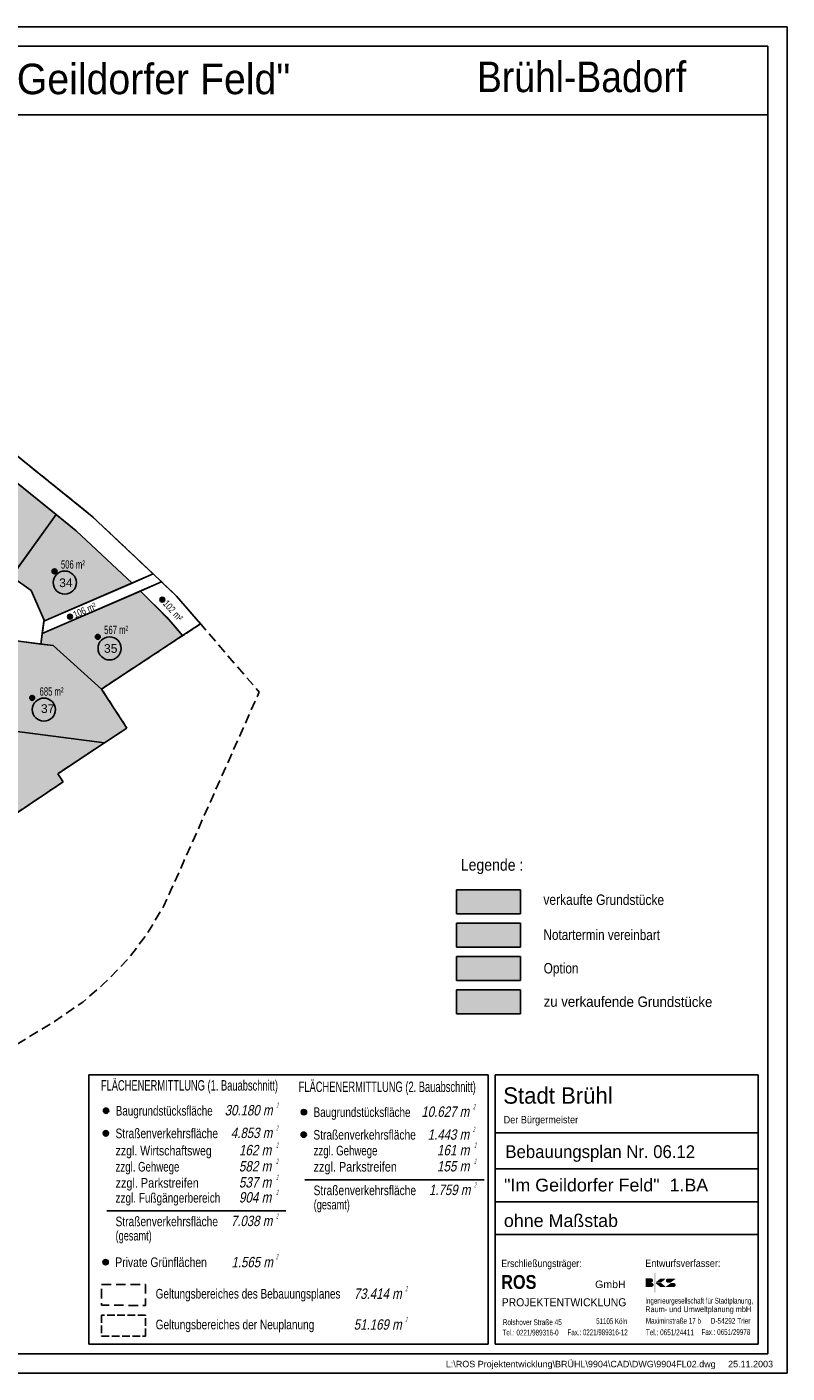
# Model space of a CAD drawing. Extents: x -130 to 463, y -249 to 170.
# Tile 9 of 9: x 227 to 463, y -249 to 170. Entities that reach past the tile are written whole.
import ezdxf
from ezdxf.enums import TextEntityAlignment as Align

# ---------------------------------------------------------------- set-up
doc = ezdxf.new("R2010")
doc.units = 0
doc.header["$MEASUREMENT"] = 0
for name, pattern in [('AUSGEZOGEN', [0]), ('GESTRICHELT', [4, 3, -1]), ('STRICHLINIEX2', [1.5, 1, -0.5])]:
    doc.linetypes.add(name, pattern=pattern)
for name, color, linetype in [('BKS', 144, 'CONTINUOUS'), ('BKS Strich', 253, 'CONTINUOUS'), ('Grenze Neuplanung', 6, 'GESTRICHELT'), ('Gruenstreifen', 7, 'CONTINUOUS'), ('Grundstuecke', 7, 'CONTINUOUS'), ('Grundstuecksgroesse', 7, 'CONTINUOUS'), ('Grundstuecksnummer', 7, 'CONTINUOUS'), ('Legende', 7, 'CONTINUOUS'), ('Punkt Blau', 170, 'CONTINUOUS'), ('Punkt Gelb', 50, 'CONTINUOUS'), ('Punkt Gruen', 90, 'CONTINUOUS'), ('Punkt Orange', 42, 'CONTINUOUS'), ('Punkt Rot', 10, 'CONTINUOUS'), ('Rahmen aussen', 1, 'CONTINUOUS'), ('Rahmen innen', 6, 'CONTINUOUS'), ('Rahmen Stempel', 6, 'CONTINUOUS'), ('ROS Projektentwicklung', 252, 'CONTINUOUS'), ('Strasse', 7, 'CONTINUOUS'), ('Text allgemein', 7, 'CONTINUOUS')]:
    doc.layers.add(name, color=color, linetype=linetype)
for name, color, linetype, lineweight in [('Grenze Bebauungsplan', 3, 'STRICHLINIEX2', 25), ('Notartermin', 141, 'CONTINUOUS', 25), ('Option', 111, 'CONTINUOUS', 25), ('verkaufte Grundstuecke', 11, 'CONTINUOUS', 25), ('zu verkaufen', 51, 'CONTINUOUS', 25)]:
    doc.layers.add(name, color=color, linetype=linetype, lineweight=lineweight)
doc.styles.add('1', font='ARIAL.TTF')
doc.styles.add('arial', font='ARIAL.TTF')
doc.styles.add('arial black', font='ARIBLK.TTF')

msp = doc.modelspace()

# ---------------------------------------------------------------- hatches: boundary and pattern name
at = {"layer": 'BKS', "linetype": 'AUSGEZOGEN'}
h = msp.add_hatch(color=256, dxfattribs=at)
h.dxf.hatch_style = 2
h.paths.add_polyline_path([(419.1, -220.67), (420.81, -220.66), (420.92, -220.65), (421.03, -220.63), (421.13, -220.58), (421.22, -220.52), (421.3, -220.44), (421.37, -220.35), (421.41, -220.25), (421.44, -220.14), (421.45, -220.03), (421.44, -219.91), (421.42, -219.81), (421.37, -219.71), (421.31, -219.61), (421.23, -219.53), (421.13, -219.47), (421.03, -219.42), (420.93, -219.39), (420.81, -219.38), (419.11, -219.38)])
h = msp.add_hatch(color=256, dxfattribs=at)
h.dxf.hatch_style = 2
h.paths.add_polyline_path([(419.11, -220.74), (419.1, -222.03), (420.96, -222.02), (421.07, -222.01), (421.18, -221.99), (421.28, -221.94), (421.38, -221.87), (421.46, -221.8), (421.52, -221.71), (421.57, -221.6), (421.6, -221.5), (421.61, -221.38), (421.6, -221.27), (421.57, -221.17), (421.52, -221.06), (421.46, -220.97), (421.38, -220.89), (421.29, -220.83), (421.19, -220.78), (421.08, -220.75), (420.97, -220.74)])
h = msp.add_hatch(color=256, dxfattribs=at)
h.dxf.hatch_style = 2
h.paths.add_polyline_path([(425.28, -219.58), (425.28, -219.42), (423.74, -219.42), (422.36, -220.55), (422.37, -220.71), (423.91, -220.7)])
h = msp.add_hatch(color=256, dxfattribs=at)
h.dxf.hatch_style = 2
h.paths.add_polyline_path([(425.29, -221.92), (425.28, -222.08), (423.75, -222.08), (422.37, -220.96), (422.37, -220.8), (423.91, -220.8)])
h = msp.add_hatch(color=256, dxfattribs=at)
h.dxf.hatch_style = 2
h.paths.add_polyline_path([(428.42, -219.56), (428.42, -219.44), (426.07, -219.44), (425.96, -219.45), (425.85, -219.48), (425.75, -219.53), (425.65, -219.59), (425.58, -219.67), (425.51, -219.76), (425.46, -219.86), (425.43, -219.97), (425.42, -220.08), (425.43, -220.19), (425.46, -220.3), (425.51, -220.4), (425.57, -220.49), (425.65, -220.57), (425.74, -220.64), (425.84, -220.68), (425.95, -220.71), (426.06, -220.72), (426.83, -220.72)])
h = msp.add_hatch(color=256, dxfattribs=at)
h.dxf.hatch_style = 2
h.paths.add_polyline_path([(425.46, -221.95), (425.46, -222.08), (427.81, -222.07), (427.93, -222.06), (428.03, -222.03), (428.13, -221.99), (428.23, -221.92), (428.31, -221.85), (428.37, -221.75), (428.42, -221.65), (428.45, -221.55), (428.46, -221.43), (428.45, -221.32), (428.42, -221.22), (428.37, -221.11), (428.31, -221.02), (428.23, -220.94), (428.14, -220.88), (428.04, -220.83), (427.93, -220.8), (427.82, -220.79), (427.05, -220.79)])
at = {"layer": 'BKS Strich', "linetype": 'AUSGEZOGEN'}
h = msp.add_hatch(color=256, dxfattribs=at)
h.dxf.hatch_style = 2
h.paths.add_polyline_path([(421.78, -223.75), (422.22, -223.74), (422.22, -217.64), (421.78, -217.66)])
at = {"layer": 'Notartermin'}
msp.add_hatch(color=256, dxfattribs=at).paths.add_polyline_path([(360.22, -108.73), (360.22, -116.23), (380.22, -116.23), (380.22, -108.73)])
at = {"layer": 'Option'}
msp.add_hatch(color=256, dxfattribs=at).paths.add_polyline_path([(380.22, -119.11), (360.22, -119.11), (360.22, -126.61), (380.22, -126.61)])
at = {"layer": 'Punkt Blau', "linetype": 'AUSGEZOGEN'}
h = msp.add_hatch(color=256, dxfattribs=at)
h.dxf.hatch_style = 2
h.paths.add_polyline_path([(313.58, -167.62), (313.56, -167.47), (313.53, -167.33), (313.46, -167.2), (313.38, -167.08), (313.28, -166.98), (313.16, -166.9), (313.03, -166.84), (312.89, -166.8), (312.74, -166.79), (312.6, -166.8), (312.46, -166.84), (312.33, -166.9), (312.21, -166.98), (312.11, -167.08), (312.02, -167.2), (311.96, -167.33), (311.93, -167.47), (311.91, -167.62), (311.93, -167.76), (311.96, -167.9), (312.02, -168.03), (312.11, -168.15), (312.21, -168.25), (312.33, -168.34), (312.46, -168.4), (312.6, -168.44), (312.74, -168.45), (312.89, -168.44), (313.03, -168.4), (313.16, -168.34), (313.28, -168.25), (313.38, -168.15), (313.46, -168.03), (313.53, -167.9), (313.56, -167.76)])
at = {"layer": 'Punkt Gelb', "linetype": 'AUSGEZOGEN'}
h = msp.add_hatch(color=256, dxfattribs=at)
h.dxf.hatch_style = 2
h.paths.add_polyline_path([(240.7, -13.33), (240.68, -13.19), (240.65, -13.07), (240.59, -12.94), (240.52, -12.84), (240.42, -12.74), (240.32, -12.67), (240.2, -12.61), (240.07, -12.58), (239.93, -12.56), (239.8, -12.58), (239.67, -12.61), (239.55, -12.67), (239.44, -12.74), (239.35, -12.84), (239.27, -12.94), (239.22, -13.07), (239.18, -13.19), (239.17, -13.33), (239.18, -13.46), (239.22, -13.59), (239.27, -13.71), (239.35, -13.82), (239.44, -13.91), (239.55, -13.99), (239.67, -14.04), (239.8, -14.08), (239.93, -14.09), (240.07, -14.08), (240.2, -14.04), (240.32, -13.99), (240.42, -13.91), (240.52, -13.82), (240.59, -13.71), (240.65, -13.59), (240.68, -13.46)])
h = msp.add_hatch(color=256, dxfattribs=at)
h.dxf.hatch_style = 2
h.paths.add_polyline_path([(251.92, -174.21), (251.91, -174.07), (251.87, -173.93), (251.81, -173.8), (251.72, -173.68), (251.62, -173.58), (251.5, -173.49), (251.37, -173.43), (251.23, -173.39), (251.09, -173.38), (250.94, -173.39), (250.8, -173.43), (250.67, -173.49), (250.55, -173.58), (250.45, -173.68), (250.37, -173.8), (250.31, -173.93), (250.27, -174.07), (250.26, -174.21), (250.27, -174.36), (250.31, -174.5), (250.37, -174.63), (250.45, -174.75), (250.55, -174.85), (250.67, -174.93), (250.8, -174.99), (250.94, -175.03), (251.09, -175.04), (251.23, -175.03), (251.37, -174.99), (251.5, -174.93), (251.62, -174.85), (251.72, -174.75), (251.81, -174.63), (251.87, -174.5), (251.91, -174.36)])
at = {"layer": 'Punkt Gruen', "linetype": 'AUSGEZOGEN'}
h = msp.add_hatch(color=256, dxfattribs=at)
h.dxf.hatch_style = 2
h.paths.add_polyline_path([(269.43, -8.03), (269.42, -7.89), (269.38, -7.76), (269.33, -7.64), (269.25, -7.54), (269.16, -7.44), (269.05, -7.37), (268.93, -7.31), (268.8, -7.28), (268.67, -7.26), (268.53, -7.28), (268.41, -7.31), (268.29, -7.37), (268.18, -7.44), (268.08, -7.54), (268.01, -7.64), (267.95, -7.76), (267.92, -7.89), (267.91, -8.03), (267.92, -8.16), (267.95, -8.29), (268.01, -8.41), (268.08, -8.51), (268.18, -8.61), (268.29, -8.68), (268.41, -8.74), (268.53, -8.78), (268.67, -8.79), (268.8, -8.78), (268.93, -8.74), (269.05, -8.68), (269.16, -8.61), (269.25, -8.51), (269.33, -8.41), (269.38, -8.29), (269.42, -8.16)])
h = msp.add_hatch(color=256, dxfattribs=at)
h.dxf.hatch_style = 2
h.paths.add_polyline_path([(251.84, -214.33), (251.83, -214.19), (251.79, -214.05), (251.73, -213.92), (251.64, -213.8), (251.54, -213.7), (251.42, -213.61), (251.29, -213.55), (251.15, -213.52), (251.01, -213.5), (250.86, -213.52), (250.72, -213.55), (250.59, -213.61), (250.47, -213.7), (250.37, -213.8), (250.29, -213.92), (250.23, -214.05), (250.19, -214.19), (250.18, -214.33), (250.19, -214.48), (250.23, -214.62), (250.29, -214.75), (250.37, -214.87), (250.47, -214.97), (250.59, -215.05), (250.72, -215.11), (250.86, -215.15), (251.01, -215.16), (251.15, -215.15), (251.29, -215.11), (251.42, -215.05), (251.54, -214.97), (251.64, -214.87), (251.73, -214.75), (251.79, -214.62), (251.83, -214.48)])
at = {"layer": 'Punkt Orange', "linetype": 'AUSGEZOGEN'}
h = msp.add_hatch(color=256, dxfattribs=at)
h.dxf.hatch_style = 2
h.paths.add_polyline_path([(313.51, -174.66), (313.5, -174.51), (313.46, -174.37), (313.4, -174.24), (313.31, -174.12), (313.21, -174.02), (313.09, -173.94), (312.96, -173.88), (312.82, -173.84), (312.68, -173.83), (312.53, -173.84), (312.39, -173.88), (312.26, -173.94), (312.14, -174.02), (312.04, -174.12), (311.96, -174.24), (311.9, -174.37), (311.86, -174.51), (311.85, -174.66), (311.86, -174.8), (311.9, -174.94), (311.96, -175.07), (312.04, -175.19), (312.14, -175.29), (312.26, -175.38), (312.39, -175.44), (312.53, -175.48), (312.68, -175.49), (312.82, -175.48), (312.96, -175.44), (313.09, -175.38), (313.21, -175.29), (313.31, -175.19), (313.4, -175.07), (313.46, -174.94), (313.5, -174.8)])
at = {"layer": 'Punkt Rot', "linetype": 'AUSGEZOGEN'}
h = msp.add_hatch(color=256, dxfattribs=at)
h.dxf.hatch_style = 2
h.paths.add_polyline_path([(235.88, 0.77), (235.87, 0.91), (235.84, 1.03), (235.78, 1.15), (235.7, 1.26), (235.61, 1.36), (235.5, 1.43), (235.38, 1.49), (235.25, 1.52), (235.12, 1.53), (234.99, 1.52), (234.86, 1.49), (234.74, 1.43), (234.63, 1.36), (234.54, 1.26), (234.46, 1.15), (234.4, 1.03), (234.37, 0.91), (234.36, 0.77), (234.37, 0.64), (234.4, 0.51), (234.46, 0.39), (234.54, 0.28), (234.63, 0.19), (234.74, 0.11), (234.86, 0.06), (234.99, 0.02), (235.12, 0.01), (235.25, 0.02), (235.38, 0.06), (235.5, 0.11), (235.61, 0.19), (235.7, 0.28), (235.78, 0.39), (235.84, 0.51), (235.87, 0.64)])
h = msp.add_hatch(color=256, dxfattribs=at)
h.dxf.hatch_style = 2
h.paths.add_polyline_path([(249.37, -19.61), (249.36, -19.48), (249.33, -19.35), (249.27, -19.23), (249.2, -19.12), (249.1, -19.03), (248.99, -18.95), (248.87, -18.89), (248.74, -18.86), (248.61, -18.85), (248.48, -18.86), (248.35, -18.89), (248.23, -18.95), (248.12, -19.03), (248.03, -19.12), (247.95, -19.23), (247.9, -19.35), (247.86, -19.48), (247.85, -19.61), (247.86, -19.74), (247.9, -19.87), (247.95, -19.99), (248.03, -20.1), (248.12, -20.19), (248.23, -20.27), (248.35, -20.33), (248.48, -20.36), (248.61, -20.37), (248.74, -20.36), (248.87, -20.33), (248.99, -20.27), (249.1, -20.19), (249.2, -20.1), (249.27, -19.99), (249.33, -19.87), (249.36, -19.74)])
h = msp.add_hatch(color=256, dxfattribs=at)
h.dxf.hatch_style = 2
h.paths.add_polyline_path([(228.9, -38.64), (228.89, -38.5), (228.85, -38.38), (228.8, -38.26), (228.72, -38.15), (228.63, -38.05), (228.52, -37.98), (228.4, -37.92), (228.27, -37.89), (228.14, -37.87), (228.01, -37.89), (227.88, -37.92), (227.76, -37.98), (227.65, -38.05), (227.55, -38.15), (227.48, -38.26), (227.42, -38.38), (227.39, -38.5), (227.38, -38.64), (227.39, -38.77), (227.42, -38.9), (227.48, -39.02), (227.55, -39.13), (227.65, -39.22), (227.76, -39.3), (227.88, -39.35), (228.01, -39.39), (228.14, -39.4), (228.27, -39.39), (228.4, -39.35), (228.52, -39.3), (228.63, -39.22), (228.72, -39.13), (228.8, -39.02), (228.85, -38.9), (228.89, -38.77)])
h = msp.add_hatch(color=256, dxfattribs=at)
h.dxf.hatch_style = 2
h.paths.add_polyline_path([(251.99, -167.17), (251.97, -167.03), (251.93, -166.89), (251.87, -166.76), (251.79, -166.64), (251.69, -166.54), (251.57, -166.45), (251.44, -166.39), (251.3, -166.35), (251.15, -166.34), (251.01, -166.35), (250.87, -166.39), (250.74, -166.45), (250.62, -166.54), (250.52, -166.64), (250.43, -166.76), (250.37, -166.89), (250.34, -167.03), (250.32, -167.17), (250.34, -167.32), (250.37, -167.46), (250.43, -167.59), (250.52, -167.71), (250.62, -167.81), (250.74, -167.89), (250.87, -167.95), (251.01, -167.99), (251.15, -168), (251.3, -167.99), (251.44, -167.95), (251.57, -167.89), (251.69, -167.81), (251.79, -167.71), (251.87, -167.59), (251.93, -167.46), (251.97, -167.32)])
at = {"layer": 'verkaufte Grundstuecke', "linetype": 'Continuous'}
for points in [[(217.13, 33.35), (200.58, 10.25), (219.81, -3.53), (235.55, 18.44)], [(241.83, 13.36), (235.55, 18.44), (221.76, -0.81), (227.83, -5.17), (231.85, -14.44), (231.81, -14.77), (259.24, -2.88)]]:
    msp.add_hatch(color=256, dxfattribs=at).paths.add_polyline_path(points)
at = {"layer": 'verkaufte Grundstuecke'}
msp.add_hatch(color=256, dxfattribs=at).paths.add_polyline_path([(360.22, -98.35), (360.22, -105.85), (380.22, -105.85), (380.22, -98.35)])
at = {"layer": 'zu verkaufen', "linetype": 'Continuous'}
for points in [[(231.31, -18.58), (230.88, -21.85), (234.64, -22.35), (249.74, -35.86), (275, -19.23), (272.15, -15.92), (267.52, -10.98), (261.83, -5.35)], [(249.74, -35.86), (234.64, -22.35), (230.88, -21.85), (230.88, -21.85), (221.58, -20.63), (217.82, -48.4), (250.71, -52.6), (257.66, -48.01)], [(237.77, -64.78), (236.09, -62.24), (250.71, -52.6), (217.82, -48.4), (217.82, -48.4), (212.15, -47.67), (210.84, -57.92), (208.36, -58.98), (208.04, -59.17), (207.74, -59.33), (207.43, -59.48), (207.11, -59.61), (206.78, -59.73), (206.45, -59.83), (206.23, -59.89), (203.99, -60.84), (212.86, -81.49)]]:
    msp.add_hatch(color=256, dxfattribs=at).paths.add_polyline_path(points)
at = {"layer": 'zu verkaufen'}
msp.add_hatch(color=256, dxfattribs=at).paths.add_polyline_path([(380.22, -136.99), (380.22, -129.49), (360.22, -129.49), (360.22, -136.99)])

# ---------------------------------------------------------------- linework, layer by layer
at = {"layer": 'Grenze Bebauungsplan', "ltscale": 3, "flags": 128}
for points in [[(-93.65, 81.85), (-92.8, 74.99), (-88.43, 47.72), (-85.95, 34.61), (-83.36, 22.14), (-78.86, 7.71), (-77.05, 3.29), (-71.1, -15.29), (-70.75, -15.48), (-67.18, -26.99), (-60.4, -48.75), (-54.5, -67.62), (-55.58, -68.36), (-44.41, -102.53), (-40.19, -120.41), (-35.17, -142.57), (-31.63, -160.98), (-28.9, -177.06), (-23.03, -195.27), (-13.07, -226.2), (-1.4, -222.45), (7.8, -219.18), (36.9, -209.25), (57.63, -202.22), (73.09, -196.58), (84.47, -192.13), (111.73, -181.47), (131.62, -175.94), (140.6, -173.45), (137.12, -165.42), (160.6, -162.34), (165.87, -161.65), (184.24, -159.85), (196.94, -157.1), (207.3, -153.5), (218.46, -149.08), (223.53, -146.41), (235.08, -139.36), (243.93, -133.33), (250.29, -127.79), (258.06, -119.91), (264.15, -111.77), (269.15, -103.39), (271.37, -98.48), (279.27, -80.77), (298.84, -36.81), (273.12, -6.93), (246.83, 17.9), (209.78, 47.75), (184.98, 64.12), (168.51, 72.71), (150.79, 80.87), (130.44, 89.85), (80.72, 111.93), (35.64, 131.91), (4.43, 119.83), (-41.34, 102.12), (-59.44, 95.12)], [(249.75, -221.27), (263.44, -221.28), (263.44, -227.78), (249.74, -227.75)]]:
    msp.add_lwpolyline(points, close=True, dxfattribs=at)
at = {"layer": 'Grenze Neuplanung', "ltscale": 0.8}
for p, q in [((263.45, -230.86), (249.74, -230.86)), ((249.74, -230.86), (249.74, -237.37)), ((263.45, -237.37), (263.45, -230.86)), ((249.74, -237.37), (263.45, -237.37))]:
    msp.add_line(p, q, dxfattribs=at)
at = {"layer": 'Grenze Neuplanung', "linetype": 'GESTRICHELT', "ltscale": 0.8, "flags": 128}
msp.add_lwpolyline([(-59.44, 95.12), (35.64, 131.91), (157.3, 77.49), (184.92, 64.15), (211.86, 46.07), (246.83, 17.9), (273.12, -6.93), (280.56, -15.57), (249.74, -35.86), (257.66, -48.01), (236.09, -62.24), (237.77, -64.78), (197.7, -91.66), (205.34, -109.17), (152.32, -131.81), (138.35, -101.11), (115.22, -117.28), (137.12, -165.42), (116.09, -171.55), (116.98, -172.41), (118.03, -173.03), (118.88, -173.29), (120, -173.36), (109.97, -176.2), (107.44, -177.17), (108.55, -176.5), (108.98, -176.05), (109.51, -175.16), (109.94, -173.91), (109.04, -174.18), (95.91, -145.54), (20.5, -170.13), (-25.78, -36.17), (-10.14, -30.49), (-19.25, -7.21), (-68.22, -25.12), (-70.75, -15.48), (-25.96, 0.88), (-22.6, 1.35), (-37.74, 40.02), (-51.19, 34.74)], close=True, dxfattribs=at)
at = {"layer": 'Gruenstreifen', "linetype": 'AUSGEZOGEN'}
for points, invisible_edges in [([(246.83, 17.9), (265.81, -0.03), (211.86, 46.07)], 2), ([(265.81, -0.03), (259.24, -2.88), (211.86, 46.07)], 14), ([(241.83, 13.36), (217.13, 33.35), (211.86, 46.07)], 14), ([(259.29, -2.92), (241.83, 13.36), (259.24, -2.88)], 2), ([(261.83, -5.35), (268.42, -2.49), (270.05, -13.48)], 2), ([(268.42, -2.49), (273.12, -6.93), (270.05, -13.48)], 14), ([(273.12, -6.93), (270.05, -13.48), (275, -19.23)], 13), ([(275, -19.23), (280.56, -15.57), (273.12, -6.93)], 12)]:
    msp.add_3dface(points, dxfattribs=dict(at, invisible_edges=invisible_edges))
at = {"layer": 'Gruenstreifen', "color": 7, "linetype": 'AUSGEZOGEN', "invisible_edges": 15}
msp.add_3dface([(259.24, -2.88), (241.83, 13.36), (211.86, 46.07)], dxfattribs=at)
at = {"layer": 'Grundstuecke', "linetype": 'AUSGEZOGEN'}
msp.add_3dface([(217.13, 33.35), (200.58, 10.25), (219.81, -3.53), (235.58, 18.49)], dxfattribs=at)
for points, invisible_edges in [([(221.76, -0.81), (235.58, 18.49), (227.83, -5.17)], 2), ([(235.58, 18.49), (241.83, 13.36), (227.83, -5.17)], 14), ([(241.83, 13.36), (259.24, -2.88), (227.83, -5.17)], 14), ([(259.24, -2.88), (227.83, -5.17), (231.85, -14.44)], 13), ([(231.85, -14.44), (231.81, -14.77), (259.24, -2.88)], 12), ([(231.31, -18.58), (261.83, -5.35), (249.74, -35.86)], 14), ([(261.83, -5.35), (267.52, -10.98), (249.74, -35.86)], 14), ([(267.52, -10.98), (249.74, -35.86), (275, -19.23)], 13), ([(275, -19.23), (272.15, -15.92), (267.52, -10.98)], 12), ([(217.82, -48.4), (221.58, -20.63), (250.71, -52.6)], 2), ([(221.58, -20.63), (234.64, -22.35), (250.71, -52.6)], 14), ([(230.88, -21.85), (231.31, -18.58), (234.64, -22.35)], 2), ([(234.64, -22.35), (231.31, -18.58), (249.74, -35.86)], 3), ([(257.66, -48.01), (249.74, -35.86), (234.64, -22.35)], 12), ([(234.64, -22.35), (250.71, -52.6), (257.66, -48.01)], 13), ([(250.71, -52.6), (236.09, -62.24), (212.15, -47.67)], 2), ([(237.77, -64.78), (236.09, -62.24), (212.15, -47.67)], 14), ([(212.15, -47.67), (212.86, -81.49), (237.77, -64.78)], 13)]:
    msp.add_3dface(points, dxfattribs=dict(at, invisible_edges=invisible_edges))
at = {"layer": 'Grundstuecksnummer', "linetype": 'AUSGEZOGEN'}
for centre in [(238.31, -2.74), (252.25, -23.2), (231.79, -42.29)]:
    msp.add_circle(centre, 3.6, dxfattribs=at)
at = {"layer": 'Legende'}
for p, q in [((380.22, -98.35), (360.22, -98.35)), ((360.22, -98.35), (360.22, -105.85)), ((380.22, -105.85), (380.22, -98.35)), ((360.22, -105.85), (380.22, -105.85)), ((380.22, -108.73), (360.22, -108.73)), ((360.22, -108.73), (360.22, -116.23)), ((380.22, -116.23), (380.22, -108.73)), ((360.22, -116.23), (380.22, -116.23)), ((380.22, -119.11), (360.22, -119.11)), ((360.22, -119.11), (360.22, -126.61)), ((380.22, -126.61), (380.22, -119.11)), ((360.22, -126.61), (380.22, -126.61)), ((380.22, -129.49), (360.22, -129.49)), ((360.22, -129.49), (360.22, -136.99)), ((380.22, -136.99), (380.22, -129.49)), ((360.22, -136.99), (380.22, -136.99))]:
    msp.add_line(p, q, dxfattribs=at)
at = {"layer": 'Punkt Blau', "linetype": 'AUSGEZOGEN'}
msp.add_circle((312.74, -167.62), 0.831, dxfattribs=at)
at = {"layer": 'Punkt Gelb', "linetype": 'AUSGEZOGEN'}
for centre, radius in [((239.93, -13.33), 0.762), ((251.09, -174.21), 0.831)]:
    msp.add_circle(centre, radius, dxfattribs=at)
at = {"layer": 'Punkt Gruen', "linetype": 'AUSGEZOGEN'}
for centre, radius in [((268.67, -8.03), 0.762), ((251.01, -214.33), 0.831)]:
    msp.add_circle(centre, radius, dxfattribs=at)
at = {"layer": 'Punkt Orange', "linetype": 'AUSGEZOGEN'}
msp.add_circle((312.68, -174.66), 0.831, dxfattribs=at)
at = {"layer": 'Punkt Rot', "linetype": 'AUSGEZOGEN'}
for centre, radius in [((235.12, 0.77), 0.762), ((248.61, -19.61), 0.762), ((228.14, -38.64), 0.762), ((251.15, -167.17), 0.831)]:
    msp.add_circle(centre, radius, dxfattribs=at)
at = {"layer": 'Rahmen aussen'}
for p, q in [((463.17, 170.29), (-129.57, 170.29)), ((-129.57, -248.86), (463.17, -248.86))]:
    msp.add_line(p, q, dxfattribs=at)
at = {"layer": 'Rahmen aussen', "linetype": 'Continuous'}
msp.add_line((463.17, -248.86), (463.17, 170.29), dxfattribs=at)
at = {"layer": 'Rahmen innen'}
for p, q in [((457.17, 164.29), (-113.57, 164.29)), ((457.17, 142.94), (-113.57, 142.94)), ((-113.57, -242.86), (457.17, -242.86))]:
    msp.add_line(p, q, dxfattribs=at)
at = {"layer": 'Rahmen innen', "linetype": 'Continuous'}
msp.add_line((457.17, 164.29), (457.17, -242.86), dxfattribs=at)
at = {"layer": 'Rahmen Stempel'}
for p, q in [((245.79, -239.89), (245.79, -156)), ((245.79, -156), (370.09, -156)), ((370.09, -156), (370.09, -239.89)), ((372.28, -156), (454.17, -156)), ((372.28, -156), (372.28, -239.86)), ((454.17, -239.86), (454.17, -156)), ((454.17, -174.1), (372.28, -174.1)), ((454.17, -185.3), (372.28, -185.3)), ((454.17, -195.5), (372.28, -195.5)), ((454.17, -205.7), (372.28, -205.7)), ((370.09, -239.89), (245.79, -239.89)), ((372.28, -239.86), (454.17, -239.86))]:
    msp.add_line(p, q, dxfattribs=at)
at = {"layer": 'Strasse', "linetype": 'AUSGEZOGEN'}
for points, invisible_edges in [([(221.76, -0.81), (227.83, -5.17), (212.19, -14.16)], 2), ([(227.83, -5.17), (231.85, -14.44), (212.19, -14.16)], 14), ([(231.85, -14.44), (230.88, -21.85), (212.19, -14.16)], 14), ([(230.88, -21.85), (214.6, -19.71), (212.19, -14.16)], 14)]:
    msp.add_3dface(points, dxfattribs=dict(at, invisible_edges=invisible_edges))
msp.add_3dface([(231.81, -14.77), (231.31, -18.58), (268.42, -2.49), (265.81, -0.03)], dxfattribs=at)
at = {"layer": 'Text allgemein', "linetype": 'AUSGEZOGEN'}
for p, q in [((313.08, -188.65), (368.82, -188.65)), ((251.42, -198.33), (307.16, -198.33))]:
    msp.add_line(p, q, dxfattribs=at)

# ---------------------------------------------------------------- texts
at = {"layer": 'Gruenstreifen', "linetype": 'AUSGEZOGEN', "style": 'arial', "width": 0.780201}
msp.add_text('102 m²', height=2.2, rotation=311.6943, dxfattribs=at).set_placement((268.7, -9.4), (273.67, -14.97), align=Align.FIT)
at = {"layer": 'Grundstuecksgroesse', "linetype": 'AUSGEZOGEN', "style": 'arial', "width": 0.66017}
for s, p, p2 in [('506 m²', (237.11, 1.62), (244.57, 1.62)), ('567 m²', (250.56, -18.76), (258.02, -18.76)), ('685 m²', (230.45, -37.93), (237.91, -37.93))]:
    msp.add_text(s, height=2.6, dxfattribs=at).set_placement(p, p2, align=Align.FIT)
at = {"layer": 'Grundstuecksnummer', "linetype": 'AUSGEZOGEN', "style": 'arial'}
for s, p, p2 in [('34', (236.56, -4.13), (240.75, -4.13)), ('35', (250.5, -24.59), (254.7, -24.59)), ('37', (230.88, -43.31), (235.08, -43.31))]:
    msp.add_text(s, height=2.7, dxfattribs=at).set_placement(p, p2, align=Align.ALIGNED)
at = {"layer": 'Legende', "style": '1'}
for s, height, rotation, width, p in [('Legende :', 3.641, 359.8, 0.861477, (361.58, -92.39)), ('verkaufte Grundstücke', 3.25, 359.9, 0.822956, (387.31, -103.06)), ('Notartermin vereinbart', 3.25, 359.9, 0.802333, (387.34, -113.98)), ('Option', 3.25, 359.9, 0.811204, (387.39, -124.42)), ('zu verkaufende Grundstücke', 3.25, 359.9, 0.904843, (387.39, -134.8))]:
    msp.add_text(s, height=height, rotation=rotation, dxfattribs=dict(at, width=width)).set_placement(p)
at = {"layer": 'ROS Projektentwicklung', "linetype": 'AUSGEZOGEN'}
for s, height, style, width, p, p2 in [('ROS', 4.32, 'arial black', 0.782398, (374.14, -222.65), (385.15, -222.65)), ('GmbH', 2.333, 'arial', 1.009395, (403.41, -222.39), (412.91, -222.39)), ('PROJEKTENTWICKLUNG', 2.52, 'arial', 0.917993, (374.35, -228.08), (413.13, -228.08))]:
    msp.add_text(s, height=height, dxfattribs=dict(at, style=style, width=width)).set_placement(p, p2, align=Align.FIT)
at = {"layer": 'Strasse', "linetype": 'AUSGEZOGEN', "style": 'arial', "width": 0.7802}
msp.add_text('106 m²', height=2.2, rotation=23.6294, dxfattribs=at).set_placement((241.51, -13.86), (248.35, -10.87), align=Align.FIT)
at = {"layer": 'Text allgemein', "linetype": 'AUSGEZOGEN', "style": 'arial'}
for s, height, width, p, p2 in [('"Im Geildorfer Feld"', 9.5, 0.920492, (202.07, 149.34), (308.5, 149.34)), ('Brühl-Badorf', 9.5, 0.868427, (366.64, 149.99), (431.74, 149.99)), ('FLÄCHENERMITTLUNG (1. Bauabschnitt)', 3.24, 0.640887, (249.54, -160.89), (304.67, -160.89)), ('FLÄCHENERMITTLUNG (2. Bauabschnitt)', 3.24, 0.640888, (311.13, -161.33), (366.26, -161.33)), ('Stadt Brühl', 5.1, 0.966433, (374.81, -164.98), (408.87, -164.98)), ('Baugrundstücksfläche', 3, 0.731581, (254.18, -168.68), (284.34, -168.68)), ('Baugrundstücksfläche', 3, 0.731581, (315.77, -169.12), (345.93, -169.12)), ('Der Bürgermeister', 2.295, 0.884721, (374.92, -171.11), (398.13, -171.11)), ('Straßenverkehrsfläche', 3, 0.756517, (254.11, -175.72), (286.01, -175.72)), ('Straßenverkehrsfläche', 3, 0.756517, (315.7, -176.16), (347.6, -176.16)), ('zzgl. Wirtschaftsweg', 3, 0.784213, (254.11, -181.09), (284.06, -181.09)), ('zzgl. Gehwege', 3, 0.716822, (315.77, -181.09), (335.64, -181.09)), ('Bebauungsplan Nr. 06.12', 3.978, 0.936734, (375.48, -181.9), (434.52, -181.9)), ('zzgl. Gehwege', 3, 0.716822, (254.11, -186.11), (273.98, -186.11)), ('zzgl. Parkstreifen', 3, 0.806407, (315.77, -186.11), (341.69, -186.11)), ('zzgl. Parkstreifen', 3, 0.806407, (254.11, -191.13), (280.03, -191.13)), ('zzgl. Fußgängerbereich', 3, 0.740802, (254.11, -195.79), (286.73, -195.79)), ('Straßenverkehrsfläche', 3, 0.756517, (315.77, -193.46), (347.67, -193.46)), ('(gesamt)', 3, 0.679295, (315.8, -197.89), (327.03, -197.89)), ('Straßenverkehrsfläche', 3, 0.756517, (254.11, -203.14), (286.01, -203.14)), ('(gesamt)', 3, 0.679295, (254.13, -207.57), (265.37, -207.57)), ('Private Grünflächen', 3, 0.769771, (254.03, -215.84), (282.54, -215.84)), ('Erschließungsträger:', 2.295, 0.8442, (374.21, -215.86), (399.18, -215.86)), ('Entwurfsverfasser:', 2.295, 0.881394, (419.02, -215.8), (442.42, -215.8)), ('Geltungsbereiches des Bebauungsplanes', 3, 0.741448, (266.6, -225.65), (324.13, -225.65)), ('Ingenieurgesellschaft für Stadtplanung,', 1.8, 0.769392, (419.02, -227.23), (452.58, -227.23)), ('Raum- und Umweltplanung mbH', 1.8, 0.903787, (419.02, -229.88), (451.99, -229.88)), ('Geltungsbereiches der Neuplanung', 3, 0.749084, (266.6, -235.24), (315.99, -235.24)), ('Rolshover Straße 45', 1.8, 0.796145, (374.67, -233.93), (393.03, -233.93)), ('51105 Köln', 1.8, 0.760515, (403.74, -233.61), (413.42, -233.61)), ('Maximinstraße 17 b', 1.8, 0.776736, (419.21, -233.5), (436.36, -233.5)), ('D-54292 Trier', 1.8, 0.79471, (439.4, -233.5), (451.76, -233.5)), ('Tel.: 0221/989316-0', 1.8, 0.776237, (374.57, -237.15), (392.04, -237.15)), ('Fax.: 0221/989316-12', 1.8, 0.761286, (394.83, -237.07), (413.56, -237.07)), ('Tel.: 0651/24411', 1.8, 0.791938, (419.22, -237.06), (434.17, -237.06)), ('Fax.: 0651/29978', 1.8, 0.776913, (436.52, -236.98), (451.72, -236.98))]:
    msp.add_text(s, height=height, dxfattribs=dict(at, width=width)).set_placement(p, p2, align=Align.FIT)
at = {"layer": 'Text allgemein', "linetype": 'AUSGEZOGEN', "style": 'arial', "oblique": 12}
for s, height, width, p, p2 in [('30.180 m', 3.24, 0.789741, (288.08, -168.64), (302.99, -168.64)), ('2', 1.62, 0.460494, (304.21, -166.27), (304.79, -166.27)), ('10.627 m', 3.24, 0.789741, (349.32, -169.08), (364.22, -169.08)), ('2', 1.62, 0.460494, (365.44, -166.72), (366.02, -166.72)), ('2', 1.62, 0.460494, (304.14, -173.31), (304.72, -173.31)), ('4.853 m', 3.24, 0.789791, (290.01, -175.68), (302.93, -175.68)), ('1.443 m', 3.24, 0.789791, (351.29, -176.21), (364.21, -176.21)), ('2', 1.62, 0.460494, (365.38, -173.76), (365.96, -173.76)), ('162 m', 3.24, 0.802998, (292.52, -181.06), (302.62, -181.06)), ('2', 1.62, 0.460494, (304.14, -178.69), (304.72, -178.69)), ('161 m', 3.24, 0.802998, (354.18, -181.06), (364.28, -181.06)), ('2', 1.62, 0.460494, (365.8, -178.69), (366.38, -178.69)), ('582 m', 3.24, 0.802998, (292.52, -186.08), (302.62, -186.08)), ('2', 1.62, 0.460494, (304.14, -183.71), (304.72, -183.71)), ('155 m', 3.24, 0.802998, (354.18, -186.08), (364.28, -186.08)), ('2', 1.62, 0.460494, (365.8, -183.71), (366.38, -183.71)), ('537 m', 3.24, 0.802998, (292.52, -191.09), (302.62, -191.09)), ('2', 1.62, 0.460494, (304.14, -188.73), (304.72, -188.73)), ('904 m', 3.24, 0.802998, (292.52, -195.76), (302.62, -195.76)), ('2', 1.62, 0.460494, (304.14, -193.39), (304.72, -193.39)), ('1.759 m', 3.24, 0.789791, (351.67, -193.43), (364.59, -193.43)), ('2', 1.62, 0.460494, (365.8, -191.06), (366.38, -191.06)), ('7.038 m', 3.24, 0.789791, (290.01, -203.1), (302.93, -203.1)), ('2', 1.62, 0.460494, (304.14, -200.74), (304.72, -200.74)), ('1.565 m', 3.24, 0.789791, (290.2, -215.93), (303.11, -215.93)), ('2', 1.62, 0.460494, (304.06, -213.43), (304.64, -213.43)), ('2', 1.62, 0.460494, (344.35, -223.39), (344.93, -223.39)), ('73.414 m', 3.24, 0.789741, (328.28, -225.76), (343.19, -225.76)), ('51.169 m', 3.24, 0.789741, (328.28, -235.35), (343.19, -235.35)), ('2', 1.62, 0.460494, (344.35, -232.98), (344.93, -232.98))]:
    msp.add_text(s, height=height, dxfattribs=dict(at, width=width)).set_placement(p, p2, align=Align.FIT)
at = {"layer": 'Text allgemein', "linetype": 'AUSGEZOGEN', "style": 'arial'}
msp.add_text('"Im Geildorfer Feld"  1.BA', height=3.978, dxfattribs=at).set_placement((375.07, -192.31))
for s, height, p in [('ohne Maßstab', 3.978, (392.77, -201.3)), ('L:\\ROS Projektentwicklung\\BRÜHL\\9904\\CAD\\DWG\\9904FL02.dwg     25.11.2003', 2, (407.86, -246.13))]:
    msp.add_text(s, height=height, dxfattribs=at).set_placement(p, align=Align.MIDDLE)

doc.saveas('drawing.dxf')
